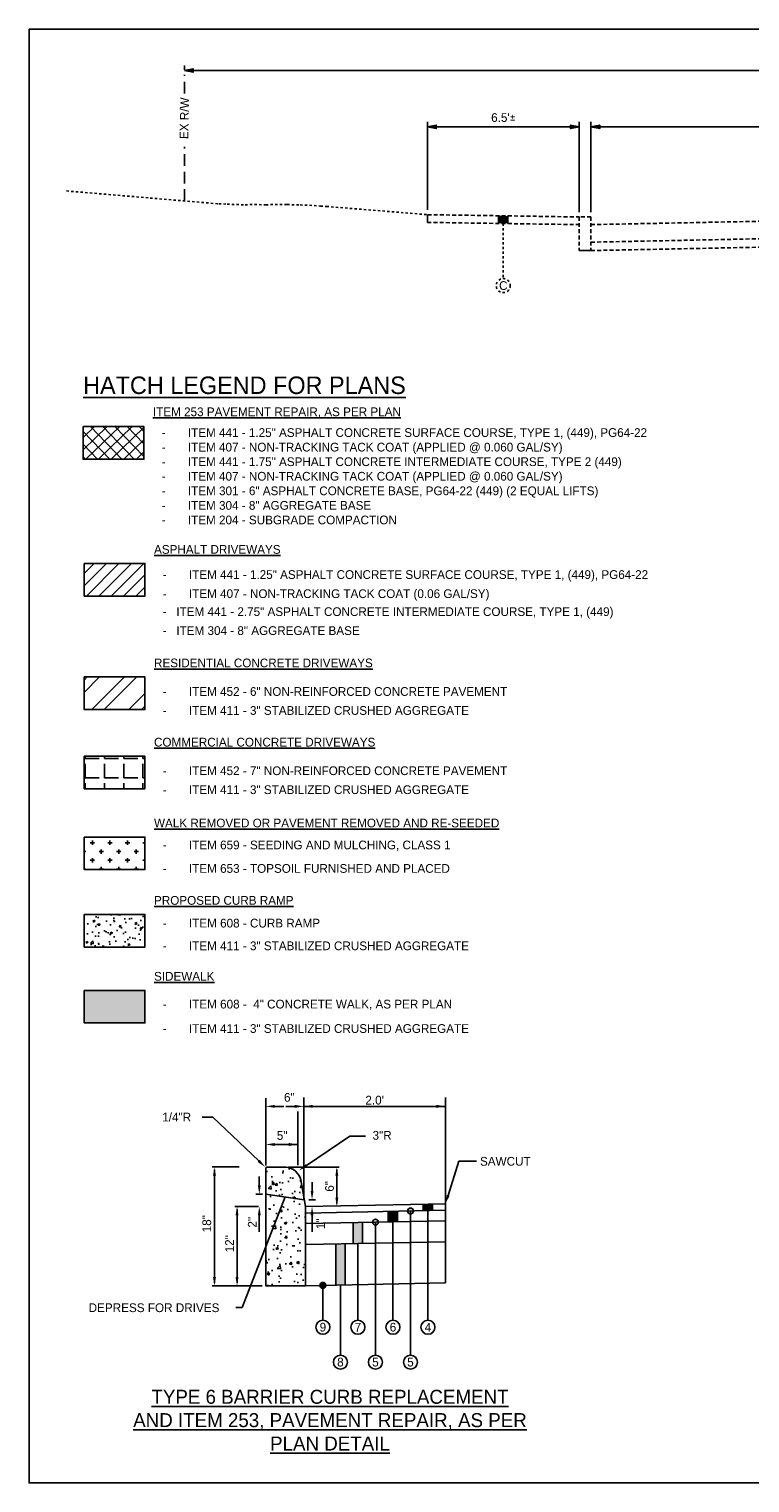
# Model space of a CAD drawing. Header units: feet. Extents: x 19045 to 19260, y 13883 to 14091.
# Tile 1 of 9: x 19045 to 19076, y 13883 to 13945. Entities that reach past the tile are written whole.
import ezdxf
from ezdxf import colors
from ezdxf.entities.mleader import LeaderData, LeaderLine
from ezdxf.enums import TextEntityAlignment as Align
from ezdxf.math import Vec2, Vec3

# ---------------------------------------------------------------- set-up
doc = ezdxf.new("R2010")
doc.units = ezdxf.units.FT
doc.header["$MEASUREMENT"] = 0
for name, pattern in [('cl5', [25, 1.25, -1.25, 20, -1.25, 1.25]), ('DASHED', [0.75, 0.5, -0.25]), ('DASHED2', [0.375, 0.25, -0.125]), ('OhDOT_USTN2', [0.11, 0.069, -0.041]), ('OhDOT_USTN3', [0.22, 0.165, -0.055])]:
    doc.linetypes.add(name, pattern=pattern)
for name, color, linetype in [('D-HATCH-PATT', 247, 'Continuous'), ('D-TEXT', 9, 'Continuous'), ('PF_X_Ground_Line', 3, 'OhDOT_USTN2'), ('PV_P_EOP', 7, 'Continuous'), ('PV_P_Text', 10, 'Continuous'), ('PV_X_EOP', 7, 'OhDOT_USTN3'), ('RW_X_CL_5', 6, 'cl5'), ('RW_X_Right_of_Way', 7, 'ROWEX-COEC'), ('SC_Shading1', 253, 'Continuous'), ('SC_Shading3', 254, 'Continuous'), ('text', 9, 'Continuous')]:
    doc.layers.add(name, color=color, linetype=linetype)
doc.styles.add('Slanted-Normal', font='font31.shx', dxfattribs={"height": 0.125})
doc.styles.get("Standard").update_dxf_attribs({"font": 'font31.shx'})
doc.styles.add('Straight-Normal', font='font30.shx', dxfattribs={"height": 0.14})
doc.linetypes.add('ROWEX-COEC', pattern='A,0.75,-0.05,["Ex R/W",Straight-Normal,S=1,R=0,X=0,Y=-0.06],-0.7,0.75,-0.3,0.75,-0.3,0.75,-0.3,0.75,-0.3', length=5.7)
doc.dimstyles.new('Dec-1  Slanted', dxfattribs={"dimtxt": 0.125, "dimasz": 0.125, "dimexe": 0.07, "dimexo": 0.07, "dimgap": 0.07, "dimtad": 1, "dimdec": 1, "dimzin": 3, "dimdsep": 46, "dimtxsty": 'Slanted-Normal', "dimblk": 'Dim1', "dimcen": 0, "dimclrd": 95, "dimclre": 95, "dimclrt": 7, "dimadec": 1, "dimazin": 3, "dimtfac": 1, "dimtdec": 1, "dimtix": 1, "dimtofl": 0, "dimtmove": 1, "dimatfit": 3, "dimldrblk": 'Dim1', "dimfxl": 1, "dimtolj": 1, "dimtzin": 0, "dimlwd": -1, "dimlwe": -1, "dimarcsym": 0})
doc.dimstyles.get("Standard").update_dxf_attribs({"dimtxt": 0.18, "dimasz": 0.18, "dimexe": 0.18, "dimexo": 0.0625, "dimgap": 0.09, "dimtad": 0, "dimtih": 1, "dimtoh": 1, "dimdec": 4, "dimzin": 0, "dimdsep": 46, "dimtxsty": 'Standard', "dimcen": 0.09, "dimadec": 0, "dimazin": 0, "dimtfac": 1, "dimtdec": 4, "dimtofl": 0, "dimtmove": 0, "dimatfit": 3, "dimfxl": 1, "dimtolj": 1, "dimtzin": 0, "dimarcsym": 0})

# ---------------------------------------------------------------- blocks, each defined once
blk = doc.blocks.new('Dim1')
h = blk.add_hatch(color=4)
h.dxf.hatch_style = 1
h.paths.add_polyline_path([(0, 0), (-1, -0.2), (-1, 0.2)])
at = {"color": 4}
blk.add_lwpolyline([(0, 0), (-1, -0.2), (-1, 0.2), (0, 0)], dxfattribs=at)
blk = doc.blocks.new('*D887')
at = {"layer": 'Defpoints', "color": 0, "transparency": 16777216}
for p in [(19069.192, 13940.972), (19090.692, 13940.972), (19069.192, 13937.116)]:
    blk.add_point(p, dxfattribs=at)
at = {"layer": 'PV_P_Text', "color": 95, "linetype": 'Continuous', "transparency": 16777216}
for p, q in [((19069.192, 13937.326), (19069.192, 13941.182)), ((19090.317, 13940.972), (19069.567, 13940.972))]:
    blk.add_line(p, q, dxfattribs=at)
at = {"layer": 'PV_P_Text', "color": 95, "transparency": 16777216, "xscale": 0.375, "yscale": 0.375, "zscale": 0.375, "rotation": 180}
blk.add_blockref('Dim1', (19069.192, 13940.972), dxfattribs=at)
at = {"layer": 'PV_P_Text', "color": 95, "transparency": 16777216, "xscale": 0.375, "yscale": 0.375, "zscale": 0.375}
blk.add_blockref('Dim1', (19090.692, 13940.972), dxfattribs=at)
at = {"layer": 'PV_P_Text', "color": 7, "transparency": 16777216, "insert": (19079.942, 13941.369), "char_height": 0.375, "attachment_point": 5, "style": 'Slanted-Normal'}
blk.add_mtext("\\A1;VARIES (32'{\\fISOCPEUR|b0|i0|c0|p34;%%P} TO 35'{\\fISOCPEUR|b0|i0|c0|p34;%%P})", dxfattribs=at)
blk = doc.blocks.new('*D890')
at = {"layer": 'Defpoints', "color": 0, "transparency": 16777216}
for p in [(19068.692, 13940.972), (19062.192, 13937.213), (19068.692, 13937.116)]:
    blk.add_point(p, dxfattribs=at)
at = {"layer": 'PV_P_Text', "color": 95, "linetype": 'Continuous', "transparency": 16777216}
for p, q in [((19062.192, 13937.423), (19062.192, 13941.182)), ((19062.567, 13940.972), (19068.317, 13940.972)), ((19068.692, 13937.326), (19068.692, 13941.182))]:
    blk.add_line(p, q, dxfattribs=at)
at = {"layer": 'PV_P_Text', "color": 95, "transparency": 16777216, "xscale": 0.375, "yscale": 0.375, "zscale": 0.375, "rotation": 180}
blk.add_blockref('Dim1', (19062.192, 13940.972), dxfattribs=at)
at = {"layer": 'PV_P_Text', "color": 95, "transparency": 16777216, "xscale": 0.375, "yscale": 0.375, "zscale": 0.375}
blk.add_blockref('Dim1', (19068.692, 13940.972), dxfattribs=at)
at = {"layer": 'PV_P_Text', "color": 7, "transparency": 16777216, "insert": (19065.442, 13941.369), "char_height": 0.375, "attachment_point": 5, "style": 'Slanted-Normal'}
blk.add_mtext("\\A1;6.5'{\\fISOCPEUR|b0|i0|c0|p34;%%P}", dxfattribs=at)
blk = doc.blocks.new('*D908')
at = {"layer": 'Defpoints', "color": 0, "transparency": 16777216}
for p in [(19051.78, 13943.384), (19051.78, 13943.201), (19127.775, 13943.218)]:
    blk.add_point(p, dxfattribs=at)
at = {"layer": 'PV_P_Text', "color": 95, "linetype": 'Continuous', "transparency": 16777216}
for p, q in [((19051.78, 13943.411), (19051.78, 13943.594)), ((19127.4, 13943.384), (19052.155, 13943.384)), ((19127.775, 13943.428), (19127.775, 13943.594))]:
    blk.add_line(p, q, dxfattribs=at)
at = {"layer": 'PV_P_Text', "color": 95, "transparency": 16777216, "xscale": 0.375, "yscale": 0.375, "zscale": 0.375, "rotation": 180}
blk.add_blockref('Dim1', (19051.78, 13943.384), dxfattribs=at)
at = {"layer": 'PV_P_Text', "color": 95, "transparency": 16777216, "xscale": 0.375, "yscale": 0.375, "zscale": 0.375}
blk.add_blockref('Dim1', (19127.775, 13943.384), dxfattribs=at)
at = {"layer": 'PV_P_Text', "color": 7, "transparency": 16777216, "insert": (19090.692, 13943.781), "char_height": 0.375, "attachment_point": 5, "style": 'Slanted-Normal'}
blk.add_mtext("\\A1;80.0' RIGHT-OF-WAY", dxfattribs=at)

msp = doc.modelspace()

# ---------------------------------------------------------------- hatches: boundary and pattern name
at = {"layer": 'D-HATCH-PATT'}
h = msp.add_hatch(dxfattribs=at)
h.set_pattern_fill('AR-CONC', color=256, scale=0.15)
h.set_pattern_definition([(50, (18573.3115, 14255.3407), (1.0758903, -0.0941282), [0.1125, -1.2375]), (355, (18573.3115, 14255.3407), (-0.208127, 1.1282882), [0.09, -0.99]), (100.45144, (18573.4012, 14255.3328), (0.8677633, 1.03416), [0.0956103, -1.0517132]), (46.1842, (18573.3115, 14255.6407), (1.600862, -0.248279), [0.16875, -1.85625]), (96.63564, (18573.445, 14255.62), (1.401993, 1.461178), [0.1434155, -1.5775706]), (351.18416, (18573.3115, 14255.6407), (1.401993, 1.461178), [0.135, -1.485]), (21, (18573.4615, 14255.5657), (0.8953606, -0.6039283), [0.1125, -1.2375]), (326, (18573.4615, 14255.5657), (0.364973, 1.087725), [0.09, -0.99]), (71.45144, (18573.5361, 14255.5153), (1.2603336, 0.4837967), [0.0956103, -1.0517132]), (37.5, (18573.3115, 14255.34066), (0.01823978, 0.49934078), [0, -0.978, 0, -1.005, 0, -0.99375]), (7.5, (18573.3115, 14255.34066), (0.3946043, 0.59161757), [0, -0.573, 0, -0.9555, 0, -0.37875]), (327.5, (18572.977, 14255.34066), (0.80073365, -0.0338323), [0, -0.375, 0, -1.17, 0, -1.5525]), (317.5, (18572.827, 14255.34066), (0.87477925, 0.1501575), [0, -0.4875, 0, -0.777, 0, -1.1025])])
edge = h.paths.add_edge_path()
edge.add_line((19056.962, 13894.743), (19056.772, 13895.882))
edge.add_arc((19056.046, 13895.692), 0.75, 14.68211, 83.45455)
edge.add_line((19056.132, 13896.437), (19055.338, 13896.437))
edge.add_arc((19055.338, 13896.367), 0.0706, 90, 180)
edge.add_line((19055.268, 13896.367), (19055.268, 13891.355))
edge.add_line((19055.268, 13891.355), (19056.962, 13891.355))
edge.add_line((19056.962, 13891.355), (19056.962, 13894.743))
at = {"layer": 'PV_P_Text'}
h = msp.add_hatch(color=256, dxfattribs=at)
h.dxf.hatch_style = 1
h.paths.add_polyline_path([(19065.637, 13937.162), (19065.237, 13937.168), (19065.237, 13936.838), (19065.44, 13936.835), (19065.637, 13936.838)])
h = msp.add_hatch(color=256, dxfattribs=at)
h.dxf.hatch_style = 1
h.paths.add_polyline_path([(19062.412, 13894.852), (19062.012, 13894.844), (19062.012, 13894.564), (19062.412, 13894.572)])
h = msp.add_hatch(color=256, dxfattribs=at)
h.dxf.hatch_style = 1
edge = h.paths.add_edge_path()
edge.add_arc((19061.462, 13894.553), 0.125, 0, 360)
edge = h.paths.add_edge_path()
edge.add_arc((19059.962, 13894.073), 0.125, 0, 360)
h = msp.add_hatch(color=256, dxfattribs=at)
h.dxf.hatch_style = 1
h.paths.add_polyline_path([(19060.912, 13894.542), (19060.512, 13894.534), (19060.512, 13894.084), (19060.912, 13894.092)])
h = msp.add_hatch(color=256, dxfattribs=at)
h.dxf.hatch_style = 1
h.paths.add_polyline_path([(19059.412, 13894.062), (19059.012, 13894.054), (19059.012, 13893.154), (19059.412, 13893.162)])
h = msp.add_hatch(color=256, dxfattribs=at)
h.dxf.hatch_style = 1
h.paths.add_polyline_path([(19058.662, 13893.147), (19058.262, 13893.139), (19058.262, 13891.385), (19058.662, 13891.385)])
h = msp.add_hatch(color=256, dxfattribs=at)
h.dxf.hatch_style = 1
edge = h.paths.add_edge_path()
edge.add_arc((19057.712, 13891.37), 0.125, 0, 360)
at = {"layer": 'SC_Shading1'}
h = msp.add_hatch(dxfattribs=at)
h.set_pattern_fill('ANSI37', color=256, scale=3, angle=89)
h.set_pattern_definition([(134, (-59.01568, -57.67143), (-0.269752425, -0.260496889), []), (224, (-59.01568, -57.67143), (0.260496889, -0.269752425), [])])
h.paths.add_polyline_path([(19050.044, 13928.14), (19047.444, 13928.14), (19047.444, 13926.744), (19050.044, 13926.744)])
h = msp.add_hatch(dxfattribs=at)
h.set_pattern_fill('ANSI31', color=256, scale=3)
h.paths.add_polyline_path([(19050.09, 13922.279), (19047.491, 13922.279), (19047.491, 13920.884), (19050.09, 13920.884)])
h = msp.add_hatch(dxfattribs=at)
h.set_pattern_fill('ANSI32', color=256, scale=3)
h.set_pattern_definition([(45, (0, 0.7418), (-0.79549513, 0.79549513), []), (45, (0.5303, 0.7418), (-0.79549513, 0.79549513), [])])
h.paths.add_polyline_path([(19050.09, 13917.419), (19047.491, 13917.419), (19047.491, 13916.023), (19050.09, 13916.023)])
h = msp.add_hatch(dxfattribs=at)
h.set_pattern_fill('ANGLE', color=256, scale=3)
h.set_pattern_definition([(0, (-159.2926, -55.7975), (0, 0.825), [0.6, -0.225]), (90, (-159.2926, -55.7975), (-0.825, 5e-17), [0.6, -0.225])])
h.paths.add_polyline_path([(19050.09, 13914.027), (19047.491, 13914.027), (19047.491, 13912.631), (19050.09, 13912.631)])
h = msp.add_hatch(dxfattribs=at)
h.set_pattern_fill('CROSS', color=256, scale=1.5)
h.set_pattern_definition([(0, (0, 0.8192), (0.375, 0.375), [0.1875, -0.5625]), (90, (0.09375, 0.72546), (-0.375, 0.375), [0.1875, -0.5625])])
h.paths.add_polyline_path([(19050.09, 13910.565), (19047.491, 13910.565), (19047.491, 13909.169), (19050.09, 13909.169)])
h = msp.add_hatch(dxfattribs=at)
h.set_pattern_fill('AR-CONC', color=256, scale=0.125)
h.set_pattern_definition([(50, (-59.0157, -62.5698), (0.896575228, -0.078440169), [0.09375, -1.03125]), (355, (-59.0157, -62.5698), (-0.173439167, 0.940240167), [0.075, -0.825]), (100.4514445, (-58.941, -62.5763), (0.723136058, 0.86179999), [0.07967524, -0.87642764]), (46.1842, (-59.0157, -62.3198), (1.334051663, -0.2068991), [0.140625, -1.546875]), (96.6356355, (-58.9045, -62.337), (1.16832743, 1.21764825), [0.11951293, -1.3146422]), (351.184164, (-59.0157, -62.3198), (1.16832743, 1.21764825), [0.1125, -1.2375]), (21, (-58.8907, -62.3823), (0.746133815, -0.503273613), [0.09375, -1.03125]), (326, (-58.8907, -62.3823), (0.304144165, 0.906437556), [0.075, -0.825]), (71.4514447, (-58.8285, -62.4242), (1.05027797, 0.40316394), [0.079675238, -0.87642764]), (37.5, (-59.01568, -62.5698), (0.015199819, 0.4161173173), [0, -0.815, 0, -0.8375, 0, -0.828125]), (7.5, (-59.0157, -62.5698), (0.328836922, 0.49301464), [0, -0.4775, 0, -0.79625, 0, -0.315625]), (327.5, (-59.29443, -62.5698), (0.667278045, -0.0281935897), [0, -0.3125, 0, -0.975, 0, -1.29375]), (317.5, (-59.4194, -62.5698), (0.728982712, 0.125131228), [0, -0.40625, 0, -0.6475, 0, -0.91875])])
h.paths.add_polyline_path([(19050.09, 13907.251), (19047.491, 13907.251), (19047.491, 13905.855), (19050.09, 13905.855)])
at = {"layer": 'SC_Shading3'}
h = msp.add_hatch(color=256, dxfattribs=at)
h.dxf.hatch_style = 1
h.paths.add_polyline_path([(19050.09, 13904.001), (19047.491, 13904.001), (19047.491, 13902.606), (19050.09, 13902.606)])

# ---------------------------------------------------------------- linework, layer by layer
at = {"layer": 'D-TEXT', "color": 9}
msp.add_line((19055.268, 13898.807), (19055.268, 13899.39), dxfattribs=at)
at = {"layer": 'D-TEXT', "color": 9, "linetype": 'ByBlock'}
for p, q in [((19056.891, 13898.941), (19056.891, 13899.419)), ((19056.891, 13895.032), (19056.891, 13899.419)), ((19055.268, 13896.501), (19055.268, 13898.807)), ((19055.653, 13899.033), (19056.039, 13899.033)), ((19056.506, 13899.033), (19056.12, 13899.033)), ((19056.633, 13896.513), (19056.633, 13898.807)), ((19062.962, 13899.033), (19056.891, 13899.033)), ((19056.633, 13897.402), (19055.556, 13897.402))]:
    msp.add_line(p, q, dxfattribs=at)
at = {"layer": 'D-TEXT'}
for p, q in [((19052.997, 13898.574), (19052.537, 13898.574)), ((19054.964, 13896.699), (19052.997, 13898.574)), ((19057.009, 13896.505), (19058.868, 13897.759)), ((19058.868, 13897.759), (19059.532, 13897.759)), ((19054.131, 13896.441), (19052.968, 13896.441)), ((19053.068, 13896.316), (19053.068, 13891.477)), ((19056.232, 13896.437), (19058.409, 13896.437)), ((19058.309, 13896.312), (19058.309, 13894.868)), ((19054.989, 13895.655), (19054.989, 13896.03)), ((19057.247, 13895.412), (19057.247, 13895.787)), ((19054.846, 13895.28), (19055.131, 13895.28)), ((19057.104, 13895.037), (19057.39, 13895.037)), ((19054.951, 13894.748), (19053.934, 13894.748)), ((19054.034, 13894.623), (19054.034, 13891.477)), ((19054.989, 13894.368), (19054.989, 13893.656)), ((19057.247, 13894.368), (19057.247, 13893.656)), ((19054.162, 13891.352), (19052.968, 13891.352)), ((19054.962, 13891.352), (19053.934, 13891.352)), ((19054.921, 13891.352), (19055.113, 13891.352))]:
    msp.add_line(p, q, dxfattribs=at)
for points in [[(19053.047, 13896.316), (19053.089, 13896.316), (19053.068, 13896.441)], [(19058.288, 13896.312), (19058.33, 13896.312), (19058.309, 13896.437)], [(19058.288, 13894.868), (19058.33, 13894.868), (19058.309, 13894.743)], [(19054.014, 13894.623), (19054.055, 13894.623), (19054.034, 13894.748)], [(19053.047, 13891.477), (19053.089, 13891.477), (19053.068, 13891.352)], [(19054.014, 13891.477), (19054.055, 13891.477), (19054.034, 13891.352)]]:
    msp.add_solid(points, dxfattribs=at)
at = {"layer": 'Defpoints', "color": 0, "linetype": 'ByBlock'}
for p in [(19055.268, 13896.441), (19055.268, 13896.367), (19055.292, 13896.42), (19055.338, 13896.367), (19056.327, 13896.379), (19056.891, 13894.898)]:
    msp.add_point(p, dxfattribs=at)
at = {"layer": 'PF_X_Ground_Line'}
msp.add_lwpolyline([(19046.735, 13938.229), (19053.259, 13937.677), (19053.609, 13937.666), (19054.007, 13937.645), (19054.378, 13937.634), (19054.787, 13937.65), (19055.265, 13937.634), (19055.674, 13937.656), (19056.178, 13937.645), (19056.74, 13937.629), (19057.133, 13937.618), (19057.616, 13937.581), (19057.867, 13937.566), (19062.192, 13937.213)], dxfattribs=at)
at = {"layer": 'PV_P_EOP', "linetype": 'DASHED'}
for points in [[(19051.78, 13942.405), (19051.78, 13943.201)], [(19051.78, 13937.802), (19051.78, 13940.112)]]:
    msp.add_lwpolyline(points, dxfattribs=at)
at = {"layer": 'PV_P_Text'}
for points in [[(19065.237, 13937.168), (19065.237, 13936.838)], [(19065.637, 13937.162), (19065.637, 13936.832)], [(19062.962, 13896.922), (19062.962, 13899.419)], [(19062.962, 13891.475), (19062.962, 13896.922)], [(19062.962, 13894.863), (19056.962, 13894.743)], [(19062.012, 13894.564), (19062.012, 13894.844)], [(19062.412, 13894.572), (19062.412, 13894.852)], [(19062.962, 13894.583), (19056.967, 13894.463)], [(19060.512, 13894.084), (19060.512, 13894.534)], [(19060.912, 13894.092), (19060.912, 13894.542)], [(19061.462, 13888.381), (19061.462, 13894.553)], [(19062.212, 13889.876), (19062.212, 13894.568)], [(19062.962, 13894.133), (19056.976, 13894.013)], [(19059.012, 13893.154), (19059.012, 13894.054)], [(19059.412, 13893.162), (19059.412, 13894.062)], [(19059.962, 13888.381), (19059.962, 13894.073)], [(19060.712, 13889.876), (19060.712, 13894.088)], [(19062.962, 13893.233), (19056.994, 13893.113)], [(19058.262, 13891.385), (19058.262, 13893.139)], [(19058.662, 13891.385), (19058.662, 13893.147)], [(19059.212, 13889.876), (19059.212, 13893.158)], [(19062.962, 13891.475), (19056.962, 13891.355)], [(19057.712, 13889.876), (19057.712, 13891.37)], [(19058.462, 13888.381), (19058.462, 13891.385)]]:
    msp.add_lwpolyline(points, dxfattribs=at)
at = {"layer": 'PV_P_Text', "linetype": 'DASHED2', "ltscale": 0.333}
msp.add_lwpolyline([(19065.437, 13936.835), (19065.437, 13934.475)], dxfattribs=at)
at = {"layer": 'PV_P_Text', "flags": 128}
msp.add_lwpolyline([(19056.962, 13894.743), (19056.772, 13895.882, 0.30942), (19056.132, 13896.437), (19055.338, 13896.437, 0.414214), (19055.268, 13896.367), (19055.268, 13891.355), (19056.962, 13891.355)], format="xyb", close=True, dxfattribs=at)
msp.add_lwpolyline([(19055.268, 13895.28), (19056.913, 13895.037)], dxfattribs=at)
at = {"layer": 'PV_P_Text', "linetype": 'DASHED2', "ltscale": 0.333}
msp.add_circle((19065.437, 13934.175), 0.3, dxfattribs=at)
at = {"layer": 'PV_P_Text'}
for centre, radius in [((19061.462, 13894.553), 0.125), ((19059.962, 13894.073), 0.125), ((19057.712, 13891.37), 0.125), ((19057.712, 13889.576), 0.3), ((19059.212, 13889.576), 0.3), ((19060.712, 13889.576), 0.3), ((19062.212, 13889.576), 0.3), ((19058.462, 13888.081), 0.3), ((19059.962, 13888.081), 0.3), ((19061.462, 13888.081), 0.3)]:
    msp.add_circle(centre, radius, dxfattribs=at)
at = {"layer": 'PV_X_EOP'}
for points in [[(19062.192, 13937.213), (19068.692, 13937.116)], [(19069.192, 13936.786), (19090.692, 13937.216)], [(19062.187, 13936.883), (19068.687, 13936.786)], [(19069.192, 13937.116), (19068.692, 13937.116), (19068.692, 13935.676)], [(19069.192, 13937.116), (19069.192, 13935.676)], [(19069.192, 13936.036), (19090.692, 13936.466)], [(19069.192, 13935.676), (19090.692, 13936.106)]]:
    msp.add_lwpolyline(points, dxfattribs=at)
at = {"layer": 'RW_X_CL_5', "linetype": 'ByBlock'}
msp.add_lwpolyline([(19045.13, 13945.16), (19045.13, 13882.91), (19136.254, 13882.91), (19136.254, 13945.16)], close=True, dxfattribs=at)
at = {"layer": 'RW_X_Right_of_Way'}
for points in [[(19062.192, 13937.213), (19062.187, 13936.883)], [(19069.192, 13935.676), (19068.692, 13935.676)]]:
    msp.add_lwpolyline(points, dxfattribs=at)
for points in [[(19047.444, 13928.14), (19050.044, 13928.14), (19050.044, 13926.744), (19047.444, 13926.744)], [(19047.491, 13922.279), (19050.09, 13922.279), (19050.09, 13920.884), (19047.491, 13920.884)], [(19047.491, 13917.419), (19050.09, 13917.419), (19050.09, 13916.023), (19047.491, 13916.023)], [(19047.491, 13914.027), (19050.09, 13914.027), (19050.09, 13912.631), (19047.491, 13912.631)], [(19047.491, 13910.565), (19050.09, 13910.565), (19050.09, 13909.169), (19047.491, 13909.169)], [(19047.491, 13907.251), (19050.09, 13907.251), (19050.09, 13905.855), (19047.491, 13905.855)], [(19047.491, 13904.001), (19050.09, 13904.001), (19050.09, 13902.606), (19047.491, 13902.606)]]:
    msp.add_lwpolyline(points, close=True, dxfattribs=at)
at = {"layer": 'text', "color": 9, "linetype": 'ByBlock'}
for p in [(19056.891, 13899.033), (19056.327, 13897.402)]:
    msp.add_point(p, dxfattribs=at)
for points in [[(19055.653, 13899.097), (19055.653, 13898.969), (19055.268, 13899.033)], [(19056.506, 13899.097), (19056.506, 13898.969), (19056.891, 13899.033)], [(19057.277, 13899.097), (19057.277, 13898.969), (19056.891, 13899.033)], [(19062.576, 13899.097), (19062.576, 13898.969), (19062.962, 13899.033)], [(19055.653, 13897.466), (19055.653, 13897.337), (19055.268, 13897.402)], [(19056.248, 13897.466), (19056.248, 13897.337), (19056.633, 13897.402)]]:
    msp.add_solid(points, dxfattribs=at)
at = {"layer": 'text'}
for points in [[(19055.008, 13896.746), (19054.92, 13896.653), (19055.243, 13896.433)], [(19053.006, 13896.066), (19053.131, 13896.066), (19053.068, 13896.441)], [(19057.044, 13896.451), (19056.973, 13896.558), (19056.689, 13896.289)], [(19058.247, 13896.062), (19058.372, 13896.062), (19058.309, 13896.437)], [(19054.926, 13895.655), (19055.051, 13895.655), (19054.989, 13895.28)], [(19057.185, 13895.412), (19057.31, 13895.412), (19057.247, 13895.037)], [(19058.247, 13895.118), (19058.372, 13895.118), (19058.309, 13894.743)], [(19053.972, 13894.373), (19054.097, 13894.373), (19054.034, 13894.748)], [(19054.926, 13894.368), (19055.051, 13894.368), (19054.989, 13894.743)], [(19057.185, 13894.368), (19057.31, 13894.368), (19057.247, 13894.743)], [(19053.006, 13891.727), (19053.131, 13891.727), (19053.068, 13891.352)], [(19053.972, 13891.727), (19054.097, 13891.727), (19054.034, 13891.352)]]:
    msp.add_solid(points, dxfattribs=at)

# ---------------------------------------------------------------- texts
at = {"insert": (19058.015, 13885.598), "char_height": 0.6, "width": 17.96911, "attachment_point": 5, "style": 'Slanted-Normal'}
msp.add_mtext('{\\LTYPE 6 BARRIER CURB REPLACEMENT\\PAND ITEM 253, PAVEMENT REPAIR, AS PER PLAN DETAIL}', dxfattribs=at)
at = {"layer": 'D-TEXT', "color": 9, "linetype": 'ByBlock', "style": 'Slanted-Normal'}
for s, p in [('6"', (19056.275, 13899.419)), ("2.0'", (19059.927, 13899.3)), ('5"', (19055.966, 13897.787))]:
    msp.add_text(s, height=0.375, dxfattribs=at).set_placement(p, align=Align.MIDDLE_CENTER)
at = {"layer": 'D-TEXT', "style": 'Slanted-Normal'}
for s, p in [('1/4"R', (19050.833, 13898.386)), ('3"R', (19059.838, 13897.606))]:
    msp.add_text(s, height=0.375, dxfattribs=at).set_placement(p)
at = {"layer": 'D-TEXT', "char_height": 0.375, "attachment_point": 5, "rotation": 90, "style": 'Slanted-Normal'}
for s, insert in [('\\A1;6"', (19057.997, 13895.608)), ('\\A1;18"', (19052.741, 13894.008)), ('\\A1;2"', (19054.689, 13894.072)), ('\\A1;1"', (19057.616, 13894.003)), ('\\A1;12"', (19053.715, 13893.149))]:
    msp.add_mtext(s, dxfattribs=dict(at, insert=insert))
at = {"layer": 'D-TEXT', "insert": (19047.679, 13890.599), "char_height": 0.375, "width": 6.12875, "attachment_point": 1, "style": 'Slanted-Normal'}
msp.add_mtext('\\A1;DEPRESS FOR DRIVES', dxfattribs=at)
at = {"layer": 'PV_P_Text', "style": 'Slanted-Normal'}
for s, p in [('-   ITEM 441 - 2.75" ASPHALT CONCRETE INTERMEDIATE COURSE, TYPE 1, (449)', (19050.854, 13920.216)), ('-   ITEM 304 - 8" AGGREGATE BASE', (19050.854, 13919.404))]:
    msp.add_text(s, height=0.37406, dxfattribs=at).set_placement(p, align=Align.MIDDLE_LEFT)
at = {"layer": 'PV_P_Text', "insert": (19051.78, 13941.341), "char_height": 0.375, "width": 2.18377, "attachment_point": 5, "rotation": 88.85424, "style": 'Slanted-Normal'}
msp.add_mtext('EX R/W', dxfattribs=at)
at = {"layer": 'PV_P_Text', "style": 'Slanted-Normal'}
for s, width, gutter_width, insert, char_height, attachment_point in [('C', 2.46234, 0.625, (19065.437, 13934.175), 0.375, 5), ('{\\LHATCH LEGEND FOR PLANS}', 47.39449, 1.875, (19047.444, 13929.904), 0.74984, 4), ('9', 2.46234, 0.625, (19057.712, 13889.576), 0.375, 5), ('7', 2.46234, 0.625, (19059.212, 13889.576), 0.375, 5), ('6', 2.46234, 0.625, (19060.712, 13889.576), 0.375, 5), ('4', 2.46234, 0.625, (19062.212, 13889.576), 0.375, 5), ('8', 2.46234, 0.625, (19058.462, 13888.081), 0.375, 5), ('5', 2.46234, 0.625, (19059.962, 13888.081), 0.375, 5), ('5', 2.46234, 0.625, (19061.462, 13888.081), 0.375, 5)]:
    msp.add_mtext_dynamic_manual_height_columns(s, width=width, gutter_width=gutter_width, heights=[0], dxfattribs=dict(at, insert=insert, char_height=char_height, attachment_point=attachment_point))
at = {"layer": 'PV_P_Text', "char_height": 0.37406, "attachment_point": 4, "style": 'Slanted-Normal'}
for s, insert, width in [('{\\LITEM 253 PAVEMENT REPAIR, AS PER PLAN}', (19050.434, 13928.738), 19.41191), ('\\pxi-3,l4,t4;-^IITEM 441 - 1.25" ASPHALT CONCRETE SURFACE COURSE, TYPE 1, (449), PG64-22\\P-^IITEM 407 - NON-TRACKING TACK COAT (APPLIED @ 0.060 GAL/SY)\\P-^IITEM 441 - 1.75" ASPHALT CONCRETE INTERMEDIATE COURSE, TYPE 2 (449)\\P-^IITEM 407 - NON-TRACKING TACK COAT (APPLIED @ 0.060 GAL/SY)\\P-^IITEM 301 - 6" ASPHALT CONCRETE BASE, PG64-22 (449) (2 EQUAL LIFTS)\\P-^IITEM 304 - 8" AGGREGATE BASE\\P-^IITEM 204 - SUBGRADE COMPACTION', (19050.434, 13926.01), 28.98208), ('{\\LASPHALT DRIVEWAYS}', (19050.48, 13922.878), 19.41191), ('\\pxi-3,l4,t4;-^IITEM 441 - 1.25" ASPHALT CONCRETE SURFACE COURSE, TYPE 1, (449), PG64-22', (19050.48, 13921.747), 50.3615), ('\\pxi-3,l4,t4;-^IITEM 407 - NON-TRACKING TACK COAT (0.06 GAL/SY)', (19050.48, 13920.929), 27.84613), ('{\\LRESIDENTIAL CONCRETE DRIVEWAYS}', (19050.48, 13918.017), 19.41191), ('\\pxi-3,l4,t4;- ^IITEM 452 - 6" NON-REINFORCED CONCRETE PAVEMENT', (19050.48, 13916.794), 50.3615), ('\\pxi-3,l4,t4;-^IITEM 411 - 3" STABILIZED CRUSHED AGGREGATE', (19050.48, 13915.982), 28.98208), ('{\\LCOMMERCIAL CONCRETE DRIVEWAYS}', (19050.48, 13914.625), 19.41191), ('\\pxi-3,l4,t4;- ^IITEM 452 - 7" NON-REINFORCED CONCRETE PAVEMENT', (19050.48, 13913.402), 50.3615), ('\\pxi-3,l4,t4;-^IITEM 411 - 3" STABILIZED CRUSHED AGGREGATE', (19050.48, 13912.59), 28.98208), ('{\\LWALK REMOVED OR PAVEMENT REMOVED AND RE-SEEDED}', (19050.48, 13911.163), 19.7395), ('\\pxi-3,l4,t4;-^IITEM 659 - SEEDING AND MULCHING, CLASS 1 ', (19050.48, 13910.191), 21.28289), ('\\pxi-3,l4,t4;-^IITEM 653 - TOPSOIL FURNISHED AND PLACED', (19050.48, 13909.218), 22.81977), ('{\\LPROPOSED CURB RAMP}', (19050.48, 13907.85), 8.40818), ('\\pxi-3,l4,t4;-^IITEM 608 - CURB RAMP', (19050.48, 13906.877), 21.28289), ('\\pxi-3,l4,t4;-^IITEM 411 - 3" STABILIZED CRUSHED AGGREGATE', (19050.48, 13905.905), 22.81977), ('{\\LSIDEWALK}', (19050.48, 13904.6), 19.41191), ('\\pxi-3,l4,t4;-^IITEM 608 -  4" CONCRETE WALK, AS PER PLAN ', (19050.48, 13903.377), 50.3615), ('\\pxi-3,l4,t4;-^IITEM 411 - 3" STABILIZED CRUSHED AGGREGATE', (19050.48, 13902.363), 28.98208)]:
    msp.add_mtext(s, dxfattribs=dict(at, insert=insert, width=width))

# ---------------------------------------------------------------- dimensions: what is measured, and where the dimension line sits
at = {"layer": 'PV_P_Text'}
dim = msp.add_linear_dim(base=(19051.78, 13943.384), p1=(19127.775, 13943.218), p2=(19051.78, 13943.201), text="80.0' RIGHT-OF-WAY", dimstyle='Dec-1  Slanted', override={"dimpost": "'"}, dxfattribs=at)
dim.commit()
dim.dimension.update_dxf_attribs({"geometry": '*D908', "text_midpoint": (19090.692, 13943.384), "dimtype": 160})
for base, p1, p2, text, picture, middle in [((19069.192, 13940.972), (19090.692, 13940.972), (19069.192, 13937.116), "VARIES (32'{\\fISOCPEUR|b0|i0|c0|p34;%%P} TO 35'{\\fISOCPEUR|b0|i0|c0|p34;%%P})", '*D887', (19079.942, 13941.369)), ((19068.692, 13940.972), (19062.192, 13937.213), (19068.692, 13937.116), "6.5'{\\fISOCPEUR|b0|i0|c0|p34;%%P}", '*D890', (19065.442, 13941.369))]:
    dim = msp.add_linear_dim(base=base, p1=p1, p2=p2, text=text, dimstyle='Dec-1  Slanted', override={"dimpost": "'"}, dxfattribs=at)
    dim.commit()
    dim.dimension.update_dxf_attribs({"geometry": picture, "text_midpoint": middle})

# ---------------------------------------------------------------- leaders
at = {"layer": 'D-TEXT'}
msp.add_leader([(19056.09, 13895.159), (19054.255, 13890.419), (19053.98, 13890.419)], dimstyle='Standard', override={"dimscale": 0.7, "dimgap": 0.09, "dimtad": 0, "dimtih": 0, "dimtoh": 0}, dxfattribs=at)
at = {"layer": 'RW_X_Right_of_Way'}
ml = msp.add_multileader_mtext('Standard', dxfattribs=at)
ml.set_content('SAWCUT', color=256, style='Slanted-Normal')
ml.set_leader_properties()
ml.build(insert=Vec2(0, 0))
ml.multileader.update_dxf_attribs({"dogleg_length": 0.25, "arrow_head_size": 0.375, "scale": 3})
ctx = ml.context
ctx.base_point, ctx.scale, ctx.char_height, ctx.arrow_head_size, ctx.landing_gap_size, ctx.plane_origin = Vec3(19064.287, 13896.68), 3, 0.375, 0.375, 0.15, Vec3(19063.018, 13894.837)
notes = []
notes.append((ctx, [(0, (1, 1, 0), (19063.537, 13896.68), (1, 0), 0.75, [(0, [(19062.962, 13894.863)], 0, [])])]))
ctx.mtext.insert, ctx.mtext.flow_direction = Vec3(19064.437, 13896.868), 5
for ctx, leaders in notes:
    for number, flags, end, landing, length, lines in leaders:
        leader = LeaderData()
        leader.index, (leader.has_last_leader_line, leader.has_dogleg_vector, leader.attachment_direction) = number, flags
        leader.last_leader_point, leader.dogleg_vector, leader.dogleg_length = Vec3(end), Vec3(landing), length
        for number, points, colour, breaks in lines:
            line = LeaderLine()
            line.index, line.vertices, line.color, line.breaks = number, Vec3.list(points), colors.encode_raw_color(colour), breaks
            leader.lines.append(line)
        ctx.leaders.append(leader)

doc.saveas('drawing.dxf')
